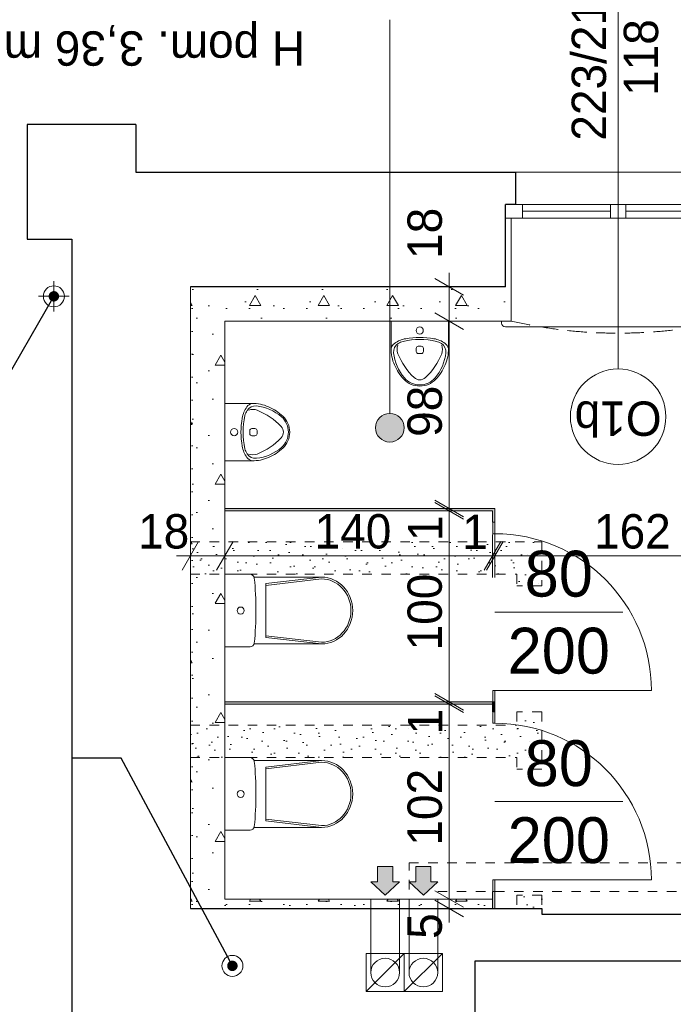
# Model space of a CAD drawing. Extents: x -145259 to -66341, y -2316 to 227384.
# Tile 8 of 143: x -127383 to -123960, y 57137 to 62292. Entities that reach past the tile are written whole.
import ezdxf

# ---------------------------------------------------------------- set-up
doc = ezdxf.new("R2010")
doc.units = 0
doc.header["$MEASUREMENT"] = 0
doc.linetypes.add('Hidden Line', pattern=[100, 50, -50])
doc.linetypes.add('Krawędzie ukryte', pattern=[150, 100, -50])
for name, color, linetype, lineweight in [('Arch drzwi_Nr_Pióra__5', 7, 'Continuous', 13), ('Arch ocieplenie_Nr_Pióra__21', 7, 'Continuous', 13), ('Arch opisy okien_Nr_Pióra__21', 7, 'Continuous', 13), ('Arch opisy_Nr_Pióra__21', 7, 'Continuous', 13), ('Arch wymiary_Nr_Pióra__21', 7, 'Continuous', 13), ('Arch wymiary_Nr_Pióra__5', 7, 'Continuous', 13), ('Arch ściany działowe_Nr_Pióra__15', 214, 'Continuous', 25), ('Arch ściany działowe_Nr_Pióra__5', 7, 'Continuous', 13), ('Drzwi ArchiCAD_Nr_Pióra__5', 7, 'Continuous', 13), ('Inwent kominy_Nr_Pióra__21', 7, 'Continuous', 13), ('INWENT ODWODNIENIE_Nr_Pióra__21', 7, 'Continuous', 13), ('INWENT OPISY_Nr_Pióra__21', 7, 'Continuous', 13), ('INWENT wyposarzenie_Nr_Pióra__21', 7, 'Continuous', 13), ('INWENT wyposarzenie_Nr_Pióra__5', 7, 'Continuous', 13), ('INWENT. OKNA_Nr_Pióra__21', 7, 'Continuous', 13), ('INWENT.ŚCIANY_Nr_Pióra__1', 7, 'Continuous', 25), ('INWENT.ŚCIANY_Nr_Pióra__20', 1, 'Continuous', 20), ('INWENT.ŚCIANY_Nr_Pióra__21', 7, 'Continuous', 13)]:
    doc.layers.add(name, color=color, linetype=linetype, lineweight=lineweight)
for name, color, linetype in [('Arch ocieplenie', 7, 'Continuous'), ('Arch opisy', 7, 'Continuous'), ('Arch wymiary', 7, 'Continuous'), ('Arch ściany działowe', 7, 'Continuous'), ('Drzwi ArchiCAD', 7, 'Continuous'), ('INWENT wyposarzenie', 7, 'Continuous')]:
    doc.layers.add(name, color=color, linetype=linetype)
for name, color, linetype, lineweight, true_color in [('Arch wyburzenia_Nr_Pióra__2', 7, 'Continuous', 13, 0x7f7f7f), ('INWENT kanalizacja_Nr_Pióra__118', 7, 'Continuous', 13, 0x573938), ('INWENT.ŚCIANY_Nr_Pióra__2', 7, 'Continuous', 13, 0x7f7f7f)]:
    doc.layers.add(name, color=color, linetype=linetype, lineweight=lineweight, true_color=true_color)
doc.styles.add('GENERATED_STYLE_1', font='txt')
doc.styles.add('GENERATED_STYLE_7', font='txt')
doc.styles.add('GENERATED_STYLE_8', font='txt')
doc.dimstyles.new('GENERATED_STYLE__1', dxfattribs={"dimtxt": 179.999995, "dimasz": 114, "dimexe": 0.18, "dimexo": 0, "dimgap": 0.09, "dimtad": 1, "dimdec": 0, "dimlfac": 0.1, "dimzin": 0, "dimdsep": 46, "dimtxsty": 'GENERATED_STYLE_1', "dimblk": 'ARROWHEAD_2', "dimblk1": 'ARROWHEAD_2', "dimblk2": 'ARROWHEAD_2', "dimcen": 0.09, "dimclrd": 7, "dimclre": 7, "dimclrt": 7, "dimazin": 0, "dimtfac": 1, "dimtdec": 4, "dimtmove": 0, "dimatfit": 3, "dimfxl": 0, "dimtolj": 1, "dimtzin": 0, "dimarcsym": 0})
doc.dimstyles.new('GENERATED_STYLE__2', dxfattribs={"dimtxt": 179.999995, "dimasz": 114, "dimexe": 0.18, "dimexo": 0, "dimgap": 0.09, "dimtad": 1, "dimtih": 1, "dimtoh": 1, "dimdec": 0, "dimlfac": 0.1, "dimzin": 0, "dimdsep": 46, "dimtxsty": 'GENERATED_STYLE_1', "dimblk": 'ARROWHEAD_2', "dimblk1": 'ARROWHEAD_2', "dimblk2": 'ARROWHEAD_2', "dimcen": 0.09, "dimclrd": 7, "dimclre": 7, "dimclrt": 7, "dimazin": 0, "dimtfac": 1, "dimtdec": 4, "dimtmove": 0, "dimatfit": 3, "dimfxl": 0, "dimtolj": 1, "dimtzin": 0, "dimarcsym": 0})
doc.dimstyles.new('GENERATED_STYLE__4', dxfattribs={"dimtxt": 179.999995, "dimasz": 114, "dimexe": 0.18, "dimexo": 0, "dimgap": 0.09, "dimtad": 1, "dimdec": 0, "dimlfac": 0.1, "dimzin": 0, "dimdsep": 46, "dimtxsty": 'GENERATED_STYLE_1', "dimblk": 'ARROWHEAD_2', "dimblk1": 'ARROWHEAD_2', "dimblk2": 'ARROWHEAD_2', "dimcen": 0.09, "dimclrd": 7, "dimclre": 7, "dimclrt": 7, "dimazin": 0, "dimtfac": 1, "dimtdec": 4, "dimtmove": 2, "dimatfit": 3, "dimfxl": 0, "dimtolj": 1, "dimtzin": 0, "dimarcsym": 0})
doc.dimstyles.new('GENERATED_STYLE__9', dxfattribs={"dimtxt": 0.18, "dimasz": 109.44, "dimexe": 0.18, "dimexo": 0.0625, "dimgap": 0.09, "dimtad": 0, "dimtih": 1, "dimtoh": 1, "dimdec": 4, "dimzin": 0, "dimdsep": 46, "dimcen": 0.09, "dimadec": 0, "dimazin": 0, "dimtfac": 1, "dimtdec": 4, "dimtmove": 0, "dimatfit": 3, "dimldrblk": 'ARROWHEAD_11', "dimfxl": 0, "dimtolj": 1, "dimtzin": 0, "dimarcsym": 0})
pattern_1 = [(45, (0, 200), (-63.63961, 63.63961), [0, -60, 0, -90]), (110, (200, 200), (84.572336, 30.781813), [0, -44, 0, -76])]
pattern_2 = [(0, (0, 0), (0, 623.5383), [60, -300]), (0, (180, 311.8), (0, 623.5383), [60, -300]), (60, (0, 0), (-540, 311.7692), [60, -300]), (60, (360, 0), (-540, 311.7692), [60, -300]), (120, (60, 0), (540, 311.7692), [60, -300]), (120, (420, 0), (540, 311.7692), [60, -300]), (0, (0, 60), (0, 120), [0, -120, 0, -180.00001]), (45, (60, 60), (-84.85282, 84.85282), [0, -90, 0, -150.00001])]

# ---------------------------------------------------------------- blocks, each defined once
blk = doc.blocks.new('Ściana_87', base_point=(-126488.7, 60893.6))
at = {"layer": 'Arch ocieplenie_Nr_Pióra__21', "linetype": 'Continuous'}
h = blk.add_hatch(dxfattribs=at)
h.set_pattern_fill('Structural_Concrete', color=256, style=0, pattern_type=2)
h.set_pattern_definition(pattern_2)
h.paths.add_polyline_path([(-126488.7, 60893.6), (-126488.7, 57638.6), (-126308.7, 57688.6), (-126308.7, 60713.6)], flags=0)
for p, q in [((-126488.7, 60893.6), (-126488.7, 57638.6)), ((-126308.7, 57688.6), (-126308.7, 60713.6))]:
    blk.add_line(p, q, dxfattribs=at)
blk = doc.blocks.new('Ściana_88', base_point=(-126488.7, 60893.6))
at = {"layer": 'Arch ocieplenie_Nr_Pióra__21', "linetype": 'Continuous'}
h = blk.add_hatch(dxfattribs=at)
h.set_pattern_fill('Structural_Concrete', color=256, style=0, pattern_type=2)
h.set_pattern_definition(pattern_2)
h.paths.add_polyline_path([(-126308.7, 60713.6), (-124808.7, 60713.6), (-124838.7, 60893.6), (-126488.7, 60893.6)], flags=0)
for p, q in [((-124838.7, 60893.6), (-126488.7, 60893.6)), ((-126308.7, 60713.6), (-124808.7, 60713.6))]:
    blk.add_line(p, q, dxfattribs=at)
blk = doc.blocks.new('Ściana_90', base_point=(-124838.7, 61253.6))
at = {"layer": 'Arch ocieplenie_Nr_Pióra__21', "linetype": 'Continuous'}
h = blk.add_hatch(dxfattribs=at)
h.set_pattern_fill('Structural_Concrete', color=256, style=0, pattern_type=2)
h.set_pattern_definition(pattern_2)
h.paths.add_polyline_path([(-124838.7, 61253.6), (-124838.7, 60893.6), (-124808.7, 60713.6), (-124808.7, 61253.6)], flags=0)
for p, q in [((-124838.7, 61253.6), (-124838.7, 60893.6)), ((-124808.7, 61253.6), (-124838.7, 61253.6)), ((-124808.7, 60713.6), (-124808.7, 61253.6))]:
    blk.add_line(p, q, dxfattribs=at)
blk = doc.blocks.new('D1 Drzwi proste 14_7')
at = {"layer": 'Drzwi ArchiCAD_Nr_Pióra__5', "linetype": 'Continuous'}
for p, q in [((410, 0), (410, 820)), ((-410, 0), (-470, 0)), ((-470, 0), (-470, -10)), ((-470, 0), (-470, -10)), ((-410, -10), (-410, 0)), ((470, 0), (410, 0)), ((410, 0), (410, -10)), ((470, -10), (470, 0)), ((470, 0), (470, -10)), ((-470, -10), (-410, -10)), ((410, -10), (470, -10))]:
    blk.add_line(p, q, dxfattribs=at)
blk.add_arc((410, 0), 820, 90, 180, dxfattribs=at)
blk = doc.blocks.new('Ściana_96', base_point=(-124894.4, 57638.6))
at = {"layer": 'Arch ściany działowe_Nr_Pióra__15', "linetype": 'Continuous'}
for points in [[(-124894.4, 59732.6), (-124906.4, 59720.6), (-124906.4, 59660.6), (-124904.4, 59660.6), (-124894.4, 59660.6)], [(-124906.4, 58668.6), (-124904.4, 58668.6), (-124894.4, 58668.6), (-124894.4, 58720.6), (-124904.4, 58720.6), (-124906.4, 58720.6)], [(-124906.4, 57638.6), (-124894.4, 57638.6), (-124894.4, 57728.6), (-124904.4, 57728.6), (-124906.4, 57728.6)]]:
    blk.add_hatch(color=256, dxfattribs=at).paths.add_polyline_path(points, flags=0)
at = {"layer": 'Arch ściany działowe_Nr_Pióra__5', "linetype": 'Continuous'}
for p, q in [((-124906.4, 59720.6), (-124906.4, 59660.6)), ((-124894.4, 59660.6), (-124894.4, 59732.6)), ((-124904.4, 59660.6), (-124906.4, 59660.6)), ((-124894.4, 59660.6), (-124904.4, 59660.6)), ((-124904.4, 58720.6), (-124906.4, 58720.6)), ((-124906.4, 58720.6), (-124906.4, 58668.6)), ((-124894.4, 58720.6), (-124904.4, 58720.6)), ((-124894.4, 58668.6), (-124894.4, 58720.6)), ((-124904.4, 58668.6), (-124906.4, 58668.6)), ((-124894.4, 58668.6), (-124904.4, 58668.6)), ((-124904.4, 57728.6), (-124906.4, 57728.6)), ((-124906.4, 57728.6), (-124906.4, 57638.6)), ((-124894.4, 57728.6), (-124904.4, 57728.6)), ((-124894.4, 57638.6), (-124894.4, 57728.6)), ((-124906.4, 57638.6), (-124894.4, 57638.6))]:
    blk.add_line(p, q, dxfattribs=at)
at = {"layer": 'Drzwi ArchiCAD', "color": 8, "linetype": 'Continuous', "lineweight": 13, "true_color": 0x7f7f7f, "zscale": 1000, "rotation": -90.00000000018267}
for p in [(-124894.4, 59190.6), (-124894.4, 58198.6)]:
    blk.add_blockref('D1 Drzwi proste 14_7', p, dxfattribs=at)
blk = doc.blocks.new('Ściana_97', base_point=(-126308.7, 58708.6))
at = {"layer": 'Arch ściany działowe_Nr_Pióra__15', "linetype": 'Continuous'}
blk.add_hatch(color=256, dxfattribs=at).paths.add_polyline_path([(-126308.7, 58708.6), (-124906.4, 58708.6), (-124906.4, 58720.6), (-126308.7, 58720.6)], flags=0)
at = {"layer": 'Arch ściany działowe_Nr_Pióra__5', "linetype": 'Continuous'}
for p, q in [((-124906.4, 58720.6), (-126308.7, 58720.6)), ((-126308.7, 58720.6), (-126308.7, 58708.6)), ((-126308.7, 58708.6), (-124906.4, 58708.6)), ((-124906.4, 58708.6), (-124906.4, 58720.6))]:
    blk.add_line(p, q, dxfattribs=at)
blk = doc.blocks.new('Ściana_98', base_point=(-126308.7, 59720.6))
at = {"layer": 'Arch ściany działowe_Nr_Pióra__15', "linetype": 'Continuous'}
blk.add_hatch(color=256, dxfattribs=at).paths.add_polyline_path([(-126308.7, 59720.6), (-124906.4, 59720.6), (-124894.4, 59732.6), (-126308.7, 59732.6)], flags=0)
at = {"layer": 'Arch ściany działowe_Nr_Pióra__5', "linetype": 'Continuous'}
for p, q in [((-124894.4, 59732.6), (-126308.7, 59732.6)), ((-126308.7, 59732.6), (-126308.7, 59720.6)), ((-126308.7, 59720.6), (-124906.4, 59720.6))]:
    blk.add_line(p, q, dxfattribs=at)
blk = doc.blocks.new('Ściana_102', base_point=(-126488.7, 57638.6))
at = {"layer": 'Arch ocieplenie_Nr_Pióra__21', "linetype": 'Continuous'}
h = blk.add_hatch(dxfattribs=at)
h.set_pattern_fill('Structural_Concrete', color=256, style=0, pattern_type=2)
h.set_pattern_definition(pattern_2)
h.paths.add_polyline_path([(-126488.7, 57638.6), (-124906.4, 57638.6), (-124906.4, 57688.6), (-126308.7, 57688.6)], flags=0)
for p, q in [((-124906.4, 57688.6), (-126308.7, 57688.6)), ((-124906.4, 57638.6), (-124906.4, 57688.6)), ((-126488.7, 57638.6), (-124906.4, 57638.6))]:
    blk.add_line(p, q, dxfattribs=at)
blk = doc.blocks.new('Symbol WC 2 14_17', base_point=(-126308.7, 58428.6))
at = {"layer": 'INWENT wyposarzenie_Nr_Pióra__21', "linetype": 'Continuous'}
for p, q in [((-126308.7, 58428.6), (-126308.7, 58048.6)), ((-126308.7, 58428.6), (-126176.3, 58428.6)), ((-126154.9, 58413.6), (-125802, 58413.6)), ((-125802.4, 58413.6), (-126093, 58379.5)), ((-125802.4, 58404.7), (-126093, 58370.6)), ((-126093, 58238.6), (-126093, 58379.5)), ((-126093, 58238.6), (-126093, 58097.7)), ((-125802.4, 58072.6), (-126093, 58106.7)), ((-125802.4, 58063.7), (-126093, 58097.7)), ((-126308.7, 58048.6), (-126176.3, 58048.6)), ((-126155.1, 58063.7), (-125802, 58063.7))]:
    blk.add_line(p, q, dxfattribs=at)
for centre, major_axis, ratio, start_param, end_param in [((-126176.3, 58406.6), (22.3, 0), 0.989247, 0.109401, 1.570796), ((-127788.5, 58238.6), (1643.4, 0), 0.989247, 6.178338, 6.388154), ((-125802.4, 58238.6), (0, 166), 0.93174, 3.141593, 6.283185), ((-125802, 58238.6), (0, 174.9), 0.933096, 3.141593, 6.283185), ((-126176.3, 58070.7), (22.3, 0), 0.989247, 4.712389, 6.18277)]:
    blk.add_ellipse(centre, major_axis=major_axis, ratio=ratio, start_param=start_param, end_param=end_param, dxfattribs=at)
blk.add_ellipse((-126225.2, 58238.6), major_axis=(18.7, 0), ratio=0.989247, dxfattribs=at)
blk = doc.blocks.new('Symbol WC 2 14_18', base_point=(-126308.7, 59388.6))
at = {"layer": 'INWENT wyposarzenie_Nr_Pióra__21', "linetype": 'Continuous'}
for p, q in [((-126308.7, 59388.6), (-126308.7, 59008.6)), ((-126308.7, 59388.6), (-126176.3, 59388.6)), ((-126154.9, 59373.6), (-125802, 59373.6)), ((-125802.4, 59373.6), (-126093, 59339.5)), ((-125802.4, 59364.7), (-126093, 59330.6)), ((-126093, 59198.6), (-126093, 59339.5)), ((-126093, 59198.6), (-126093, 59057.7)), ((-126155.1, 59023.7), (-125802, 59023.7)), ((-125802.4, 59032.6), (-126093, 59066.7)), ((-125802.4, 59023.7), (-126093, 59057.7)), ((-126308.7, 59008.6), (-126176.3, 59008.6))]:
    blk.add_line(p, q, dxfattribs=at)
for centre, major_axis, ratio, start_param, end_param in [((-126176.3, 59366.6), (22.3, 0), 0.989247, 0.109401, 1.570796), ((-127788.5, 59198.6), (1643.4, 0), 0.989247, 6.178338, 6.388154), ((-125802.4, 59198.6), (0, 166), 0.93174, 3.141593, 6.283185), ((-125802, 59198.6), (0, 174.9), 0.933096, 3.141593, 6.283185), ((-126176.3, 59030.7), (22.3, 0), 0.989247, 4.712389, 6.18277)]:
    blk.add_ellipse(centre, major_axis=major_axis, ratio=ratio, start_param=start_param, end_param=end_param, dxfattribs=at)
blk.add_ellipse((-126225.2, 59198.6), major_axis=(18.7, 0), ratio=0.989247, dxfattribs=at)
blk = doc.blocks.new('Symbol Pisuar 1 14_19', base_point=(-126308.7, 60282.6))
at = {"layer": 'INWENT wyposarzenie_Nr_Pióra__5', "linetype": 'Continuous'}
for p, q in [((-126308.7, 59982.6), (-126308.7, 60282.6)), ((-126308.7, 60282.6), (-126166.3, 60282.6)), ((-126150.5, 60151.3), (-126166.3, 60151.3)), ((-126177.5, 60140.4), (-126177.5, 60124.6)), ((-126166.3, 60113.7), (-126150.5, 60113.7)), ((-126139.3, 60140.4), (-126139.3, 60124.6)), ((-126308.7, 59982.6), (-126166.3, 59982.6))]:
    blk.add_line(p, q, dxfattribs=at)
for centre, major_axis, start_param, end_param in [((-126073.2, 60184.1), (145.6, 0), 2.53159, 2.984397), ((-126156.1, 60240.1), (44.8, 0), 1.801442, 2.522681), ((-126148, 60219.8), (51.2, 0), 1.476667, 2.593837), ((-126162.3, 60086.6), (201, 0), 1.144656, 1.590534), ((-126170.6, 60033.3), (243.7, 0), 0.858927, 1.458131), ((-126172.1, 60052.6), (236.8, 0), 0.784271, 1.168026), ((-125807.9, 60132.6), (416, 0), 2.959001, 3.324185), ((-125815.1, 60132.6), (398, 0), 2.916513, 3.366672), ((-126109.5, 60196.7), (96.5, 0), 2.592004, 2.898973), ((-126161.2, 60189.4), (63.6, 0), 1.204444, 1.927572), ((-126278.1, 59921.8), (361.8, 0), 0.748733, 1.174347), ((-126088.3, 60132.6), (112.9, 0), 0, 0.821707), ((-126088.3, 60132.6), (119.6, 0), 5.48967, 7.0767), ((-126166.3, 60140.4), (11.1, 0), 1.570796, 3.141593), ((-126150.5, 60140.4), (11.1, 0), 0, 1.570796), ((-126046.7, 60132.6), (45.1, 0), 5.551687, 7.014683), ((-126166.3, 60124.6), (11.1, 0), 3.141593, 4.712389), ((-126150.5, 60124.6), (11.1, 0), 4.712389, 6.283185), ((-126278.1, 60343.4), (361.8, 0), 5.108838, 5.534452), ((-126088.3, 60132.6), (112.9, 0), 5.461478, 6.283185), ((-126073.2, 60081.2), (145.6, 0), 3.298788, 3.751596), ((-126170.6, 60232), (243.7, 0), 4.825054, 5.424258), ((-126172.1, 60212.7), (236.8, 0), 5.11516, 5.498914), ((-126109.5, 60068.6), (96.5, 0), 3.384212, 3.691181), ((-126156.1, 60025.2), (44.8, 0), 3.760504, 4.481744), ((-126148, 60045.4), (51.2, 0), 3.689348, 4.806519), ((-126161.2, 60075.9), (63.6, 0), 4.355613, 5.078742), ((-126162.3, 60178.6), (201, 0), 4.692652, 5.138529)]:
    blk.add_ellipse(centre, major_axis=major_axis, ratio=0.975462, start_param=start_param, end_param=end_param, dxfattribs=at)
blk.add_ellipse((-126259.7, 60132.6), major_axis=(18.9, 0), ratio=0.975462, dxfattribs=at)
blk = doc.blocks.new('Symbol Pisuar 1 14_20', base_point=(-125137.3, 60713.6))
at = {"layer": 'INWENT wyposarzenie_Nr_Pióra__5', "linetype": 'Continuous'}
for p, q in [((-125437.3, 60713.6), (-125137.3, 60713.6)), ((-125437.3, 60713.6), (-125437.3, 60571.2)), ((-125137.3, 60713.6), (-125137.3, 60571.2)), ((-125306.2, 60571.2), (-125306.2, 60555.3)), ((-125279.6, 60582.3), (-125295.4, 60582.3)), ((-125268.7, 60555.3), (-125268.7, 60571.2)), ((-125279.6, 60544.2), (-125295.4, 60544.2))]:
    blk.add_line(p, q, dxfattribs=at)
blk.add_ellipse((-125287.3, 60664.6), major_axis=(0, -18.9), ratio=0.975462, dxfattribs=at)
for centre, major_axis, start_param, end_param in [((-125338.8, 60478.1), (0, -145.6), 3.298788, 3.751596), ((-125287.3, 60220), (0, -398), 2.916513, 3.366672), ((-125287.3, 60212.8), (0, -416), 2.959001, 3.324185), ((-125235.9, 60478.1), (0, -145.6), 2.53159, 2.984397), ((-125241.3, 60567.2), (0, -201), 4.692652, 5.138529), ((-125394.8, 60560.9), (0, -44.8), 3.760504, 4.481744), ((-125374.5, 60552.9), (0, -51.2), 3.689348, 4.806519), ((-125344.1, 60566), (0, -63.6), 4.355613, 5.078742), ((-125351.4, 60514.3), (0, -96.5), 3.384212, 3.691181), ((-125295.4, 60571.2), (0, -11.1), 3.141593, 4.712389), ((-125279.6, 60571.2), (0, -11.1), 1.570796, 3.141593), ((-125223.3, 60514.3), (0, -96.5), 2.592004, 2.898973), ((-125200.1, 60552.9), (0, -51.2), 1.476667, 2.593837), ((-125230.5, 60566), (0, -63.6), 1.204444, 1.927572), ((-125333.3, 60567.2), (0, -201), 1.144656, 1.590534), ((-125179.9, 60560.9), (0, -44.8), 1.801442, 2.522681), ((-125188, 60575.5), (0, -243.7), 4.825054, 5.424258), ((-125076.5, 60682.9), (0, -361.8), 5.108838, 5.534452), ((-125295.4, 60555.3), (0, -11.1), 4.712389, 6.283185), ((-125279.6, 60555.3), (0, -11.1), 0, 1.570796), ((-125498.1, 60682.9), (0, -361.8), 0.748733, 1.174347), ((-125386.7, 60575.5), (0, -243.7), 0.858927, 1.458131), ((-125207.3, 60577), (0, -236.8), 5.11516, 5.498914), ((-125367.3, 60577), (0, -236.8), 0.784271, 1.168026), ((-125287.3, 60493.2), (0, -119.6), 5.48967, 7.0767), ((-125287.3, 60493.2), (0, -112.9), 5.461478, 6.283185), ((-125287.3, 60451.5), (0, -45.1), 5.551687, 7.014683), ((-125287.3, 60493.2), (0, -112.9), 0, 0.821707)]:
    blk.add_ellipse(centre, major_axis=major_axis, ratio=0.975462, start_param=start_param, end_param=end_param, dxfattribs=at)
blk = doc.blocks.new('Linia_25', base_point=(-125444.2, 62291.7))
at = {"layer": 'Arch opisy_Nr_Pióra__21', "linetype": 'Continuous'}
blk.add_hatch(color=256, dxfattribs=at).paths.add_polyline_path([(-125369.2, 60155.5), (-125374.9, 60184.2), (-125391.2, 60208.5), (-125415.5, 60224.7), (-125444.2, 60230.5), (-125472.9, 60224.7), (-125497.2, 60208.5), (-125513.5, 60184.2), (-125519.2, 60155.5), (-125513.5, 60126.8), (-125497.2, 60102.4), (-125472.9, 60086.2), (-125444.2, 60080.5), (-125415.5, 60086.2), (-125391.2, 60102.4), (-125374.9, 60126.8)], flags=0)
blk.add_line((-125444.2, 62291.7), (-125444.2, 60230.5), dxfattribs=at)
blk.add_circle((-125444.2, 60155.5), 75, dxfattribs=at)
blk = doc.blocks.new('*D1315')
at = {"layer": 'Arch wymiary_Nr_Pióra__5', "linetype": 'Continuous'}
for p, q in [((-126488.7, 59372.4), (-126488.7, 59597.4)), ((-126308.7, 59372.4), (-126308.7, 59597.4)), ((-126445.4, 59559.9), (-126532, 59409.9)), ((-126265.4, 59559.9), (-126352, 59409.9)), ((-126562.1, 59484.9), (-126488.7, 59484.9)), ((-126488.7, 59484.9), (-126308.7, 59484.9))]:
    blk.add_line(p, q, dxfattribs=at)
at = {"layer": 'Arch wymiary_Nr_Pióra__21', "char_height": 180, "attachment_point": 7, "style": 'GENERATED_STYLE_1'}
for s, insert in [('{18}', (-126762.5, 59520.9)), ('{140}', (-125838, 59520.9)), ('{1}', (-125065, 59520.9)), ('{162}', (-124374.7, 59520.9)), ('{12}', (-123552.7, 59520.9)), ('{175}', (-122456.7, 59520.9))]:
    blk.add_mtext(s, dxfattribs=dict(at, insert=insert))
blk = doc.blocks.new('ARROWHEAD_2')
at = {"color": 0, "linetype": 'Continuous', "lineweight": 0}
for p, q in [((-0.378, -0.655), (0.378, 0.655)), ((0, 0), (-1, 0))]:
    blk.add_line(p, q, dxfattribs=at)
blk = doc.blocks.new('*D1316')
at = {"layer": 'Arch wymiary_Nr_Pióra__5', "linetype": 'Continuous'}
for p, q in [((-126308.7, 59372.4), (-126308.7, 59597.4)), ((-124906.4, 59372.4), (-124906.4, 59597.4)), ((-126265.4, 59559.9), (-126352, 59409.9)), ((-124949.7, 59409.9), (-124863.1, 59559.9)), ((-124851.1, 59559.9), (-124937.7, 59409.9)), ((-126308.7, 59484.9), (-124906.4, 59484.9))]:
    blk.add_line(p, q, dxfattribs=at)
at = {"layer": 'Arch wymiary_Nr_Pióra__21', "char_height": 180, "attachment_point": 7, "style": 'GENERATED_STYLE_1'}
for s, insert in [('{18}', (-126762.5, 59520.9)), ('{140}', (-125838, 59520.9)), ('{1}', (-125065, 59520.9)), ('{162}', (-124374.7, 59520.9)), ('{12}', (-123552.7, 59520.9)), ('{175}', (-122456.7, 59520.9))]:
    blk.add_mtext(s, dxfattribs=dict(at, insert=insert))
blk = doc.blocks.new('*D1317')
at = {"layer": 'Arch wymiary_Nr_Pióra__5', "linetype": 'Continuous'}
for p, q in [((-124906.4, 59372.4), (-124906.4, 59597.4)), ((-124894.4, 59372.4), (-124894.4, 59597.4)), ((-124949.7, 59409.9), (-124863.1, 59559.9)), ((-124851.1, 59559.9), (-124937.7, 59409.9)), ((-124906.4, 59484.9), (-124894.4, 59484.9))]:
    blk.add_line(p, q, dxfattribs=at)
at = {"layer": 'Arch wymiary_Nr_Pióra__21', "char_height": 180, "attachment_point": 7, "style": 'GENERATED_STYLE_1'}
for s, insert in [('{18}', (-126762.5, 59520.9)), ('{140}', (-125838, 59520.9)), ('{1}', (-125065, 59520.9)), ('{162}', (-124374.7, 59520.9)), ('{12}', (-123552.7, 59520.9)), ('{175}', (-122456.7, 59520.9))]:
    blk.add_mtext(s, dxfattribs=dict(at, insert=insert))
blk = doc.blocks.new('*D1318')
at = {"layer": 'Arch wymiary_Nr_Pióra__5', "linetype": 'Continuous'}
for p, q in [((-124894.4, 59372.4), (-124894.4, 59597.4)), ((-123279, 59372.4), (-123279, 59597.4)), ((-124949.7, 59409.9), (-124863.1, 59559.9)), ((-124851.1, 59559.9), (-124937.7, 59409.9)), ((-123235.7, 59559.9), (-123322.3, 59409.9)), ((-124894.4, 59484.9), (-123279, 59484.9))]:
    blk.add_line(p, q, dxfattribs=at)
at = {"layer": 'Arch wymiary_Nr_Pióra__21', "char_height": 180, "attachment_point": 7, "style": 'GENERATED_STYLE_1'}
for s, insert in [('{18}', (-126762.5, 59520.9)), ('{140}', (-125838, 59520.9)), ('{1}', (-125065, 59520.9)), ('{162}', (-124374.7, 59520.9)), ('{12}', (-123552.7, 59520.9)), ('{175}', (-122456.7, 59520.9))]:
    blk.add_mtext(s, dxfattribs=dict(at, insert=insert))
blk = doc.blocks.new('*D1319')
at = {"layer": 'Arch wymiary_Nr_Pióra__5', "linetype": 'Continuous'}
for p, q in [((-123279, 59372.4), (-123279, 59597.4)), ((-123159, 59372.4), (-123159, 59597.4)), ((-123235.7, 59559.9), (-123322.3, 59409.9)), ((-123115.7, 59559.9), (-123202.3, 59409.9)), ((-123279, 59484.9), (-123159, 59484.9))]:
    blk.add_line(p, q, dxfattribs=at)
at = {"layer": 'Arch wymiary_Nr_Pióra__21', "char_height": 180, "attachment_point": 7, "style": 'GENERATED_STYLE_1'}
for s, insert in [('{18}', (-126762.5, 59520.9)), ('{140}', (-125838, 59520.9)), ('{1}', (-125065, 59520.9)), ('{162}', (-124374.7, 59520.9)), ('{12}', (-123552.7, 59520.9)), ('{175}', (-122456.7, 59520.9))]:
    blk.add_mtext(s, dxfattribs=dict(at, insert=insert))
blk = doc.blocks.new('*D1320')
at = {"layer": 'Arch wymiary_Nr_Pióra__5', "linetype": 'Continuous'}
for p, q in [((-123159, 59372.4), (-123159, 59597.4)), ((-121408.9, 59372.4), (-121408.9, 59597.4)), ((-123115.7, 59559.9), (-123202.3, 59409.9)), ((-121452.2, 59409.9), (-121365.6, 59559.9)), ((-123159, 59484.9), (-121408.9, 59484.9)), ((-121408.9, 59484.9), (-121335.6, 59484.9))]:
    blk.add_line(p, q, dxfattribs=at)
at = {"layer": 'Arch wymiary_Nr_Pióra__21', "char_height": 180, "attachment_point": 7, "style": 'GENERATED_STYLE_1'}
for s, insert in [('{18}', (-126762.5, 59520.9)), ('{140}', (-125838, 59520.9)), ('{1}', (-125065, 59520.9)), ('{162}', (-124374.7, 59520.9)), ('{12}', (-123552.7, 59520.9)), ('{175}', (-122456.7, 59520.9))]:
    blk.add_mtext(s, dxfattribs=dict(at, insert=insert))
blk = doc.blocks.new('*D1321')
at = {"layer": 'Arch wymiary_Nr_Pióra__5', "linetype": 'Continuous'}
for p, q in [((-125208.2, 57731.9), (-125058.2, 57645.3)), ((-125020.7, 57688.6), (-125245.7, 57688.6)), ((-125208.2, 57681.9), (-125058.2, 57595.3)), ((-125133.2, 57638.6), (-125133.2, 57688.6)), ((-125020.7, 57638.6), (-125245.7, 57638.6)), ((-125133.2, 57565.3), (-125133.2, 57638.6))]:
    blk.add_line(p, q, dxfattribs=at)
at = {"layer": 'Arch wymiary_Nr_Pióra__21', "char_height": 180, "attachment_point": 7, "rotation": 90, "style": 'GENERATED_STYLE_1'}
for s, insert in [('{18}', (-125169.2, 61039.3)), ('{98}', (-125169.2, 60107.9)), ('{1}', (-125169.2, 59562.1)), ('{100}', (-125169.2, 58990.2)), ('{1}', (-125169.2, 58550.1)), ('{102}', (-125169.2, 57968.2)), ('{5}', (-125169.2, 57480.1))]:
    blk.add_mtext(s, dxfattribs=dict(at, insert=insert))
blk = doc.blocks.new('*D1322')
at = {"layer": 'Arch wymiary_Nr_Pióra__5', "linetype": 'Continuous'}
for p, q in [((-125208.2, 58763.9), (-125058.2, 58677.3)), ((-125020.7, 58708.6), (-125245.7, 58708.6)), ((-125058.2, 58665.3), (-125208.2, 58751.9)), ((-125133.2, 57688.6), (-125133.2, 58708.6)), ((-125208.2, 57731.9), (-125058.2, 57645.3)), ((-125020.7, 57688.6), (-125245.7, 57688.6))]:
    blk.add_line(p, q, dxfattribs=at)
at = {"layer": 'Arch wymiary_Nr_Pióra__21', "char_height": 180, "attachment_point": 7, "rotation": 90, "style": 'GENERATED_STYLE_1'}
for s, insert in [('{18}', (-125169.2, 61039.3)), ('{98}', (-125169.2, 60107.9)), ('{1}', (-125169.2, 59562.1)), ('{100}', (-125169.2, 58990.2)), ('{1}', (-125169.2, 58550.1)), ('{102}', (-125169.2, 57968.2)), ('{5}', (-125169.2, 57480.1))]:
    blk.add_mtext(s, dxfattribs=dict(at, insert=insert))
blk = doc.blocks.new('*D1323')
at = {"layer": 'Arch wymiary_Nr_Pióra__5', "linetype": 'Continuous'}
for p, q in [((-125208.2, 58763.9), (-125058.2, 58677.3)), ((-125020.7, 58720.6), (-125245.7, 58720.6)), ((-125020.7, 58708.6), (-125245.7, 58708.6)), ((-125058.2, 58665.3), (-125208.2, 58751.9)), ((-125133.2, 58708.6), (-125133.2, 58720.6))]:
    blk.add_line(p, q, dxfattribs=at)
at = {"layer": 'Arch wymiary_Nr_Pióra__21', "char_height": 180, "attachment_point": 7, "rotation": 90, "style": 'GENERATED_STYLE_1'}
for s, insert in [('{18}', (-125169.2, 61039.3)), ('{98}', (-125169.2, 60107.9)), ('{1}', (-125169.2, 59562.1)), ('{100}', (-125169.2, 58990.2)), ('{1}', (-125169.2, 58550.1)), ('{102}', (-125169.2, 57968.2)), ('{5}', (-125169.2, 57480.1))]:
    blk.add_mtext(s, dxfattribs=dict(at, insert=insert))
blk = doc.blocks.new('*D1324')
at = {"layer": 'Arch wymiary_Nr_Pióra__5', "linetype": 'Continuous'}
for p, q in [((-125208.2, 59775.9), (-125058.2, 59689.3)), ((-125058.2, 59677.3), (-125208.2, 59763.9)), ((-125020.7, 59720.6), (-125245.7, 59720.6)), ((-125133.2, 58720.6), (-125133.2, 59720.6)), ((-125208.2, 58763.9), (-125058.2, 58677.3)), ((-125020.7, 58720.6), (-125245.7, 58720.6)), ((-125058.2, 58665.3), (-125208.2, 58751.9))]:
    blk.add_line(p, q, dxfattribs=at)
at = {"layer": 'Arch wymiary_Nr_Pióra__21', "char_height": 180, "attachment_point": 7, "rotation": 90, "style": 'GENERATED_STYLE_1'}
for s, insert in [('{18}', (-125169.2, 61039.3)), ('{98}', (-125169.2, 60107.9)), ('{1}', (-125169.2, 59562.1)), ('{100}', (-125169.2, 58990.2)), ('{1}', (-125169.2, 58550.1)), ('{102}', (-125169.2, 57968.2)), ('{5}', (-125169.2, 57480.1))]:
    blk.add_mtext(s, dxfattribs=dict(at, insert=insert))
blk = doc.blocks.new('*D1325')
at = {"layer": 'Arch wymiary_Nr_Pióra__5', "linetype": 'Continuous'}
for p, q in [((-125208.2, 59775.9), (-125058.2, 59689.3)), ((-125058.2, 59677.3), (-125208.2, 59763.9)), ((-125020.7, 59732.6), (-125245.7, 59732.6)), ((-125020.7, 59720.6), (-125245.7, 59720.6)), ((-125133.2, 59720.6), (-125133.2, 59732.6))]:
    blk.add_line(p, q, dxfattribs=at)
at = {"layer": 'Arch wymiary_Nr_Pióra__21', "char_height": 180, "attachment_point": 7, "rotation": 90, "style": 'GENERATED_STYLE_1'}
for s, insert in [('{18}', (-125169.2, 61039.3)), ('{98}', (-125169.2, 60107.9)), ('{1}', (-125169.2, 59562.1)), ('{100}', (-125169.2, 58990.2)), ('{1}', (-125169.2, 58550.1)), ('{102}', (-125169.2, 57968.2)), ('{5}', (-125169.2, 57480.1))]:
    blk.add_mtext(s, dxfattribs=dict(at, insert=insert))
blk = doc.blocks.new('*D1326')
at = {"layer": 'Arch wymiary_Nr_Pióra__5', "linetype": 'Continuous'}
for p, q in [((-125208.2, 60756.9), (-125058.2, 60670.3)), ((-125020.7, 60713.6), (-125245.7, 60713.6)), ((-125133.2, 59732.6), (-125133.2, 60713.6)), ((-125208.2, 59775.9), (-125058.2, 59689.3)), ((-125058.2, 59677.3), (-125208.2, 59763.9)), ((-125020.7, 59732.6), (-125245.7, 59732.6))]:
    blk.add_line(p, q, dxfattribs=at)
at = {"layer": 'Arch wymiary_Nr_Pióra__21', "char_height": 180, "attachment_point": 7, "rotation": 90, "style": 'GENERATED_STYLE_1'}
for s, insert in [('{18}', (-125169.2, 61039.3)), ('{98}', (-125169.2, 60107.9)), ('{1}', (-125169.2, 59562.1)), ('{100}', (-125169.2, 58990.2)), ('{1}', (-125169.2, 58550.1)), ('{102}', (-125169.2, 57968.2)), ('{5}', (-125169.2, 57480.1))]:
    blk.add_mtext(s, dxfattribs=dict(at, insert=insert))
blk = doc.blocks.new('*D1327')
at = {"layer": 'Arch wymiary_Nr_Pióra__5', "linetype": 'Continuous'}
for p, q in [((-125058.2, 60850.3), (-125208.2, 60936.9)), ((-125133.2, 60893.6), (-125133.2, 60967)), ((-125020.7, 60893.6), (-125245.7, 60893.6)), ((-125133.2, 60713.6), (-125133.2, 60893.6)), ((-125208.2, 60756.9), (-125058.2, 60670.3)), ((-125020.7, 60713.6), (-125245.7, 60713.6))]:
    blk.add_line(p, q, dxfattribs=at)
at = {"layer": 'Arch wymiary_Nr_Pióra__21', "char_height": 180, "attachment_point": 7, "rotation": 90, "style": 'GENERATED_STYLE_1'}
for s, insert in [('{18}', (-125169.2, 61039.3)), ('{98}', (-125169.2, 60107.9)), ('{1}', (-125169.2, 59562.1)), ('{100}', (-125169.2, 58990.2)), ('{1}', (-125169.2, 58550.1)), ('{102}', (-125169.2, 57968.2)), ('{5}', (-125169.2, 57480.1))]:
    blk.add_mtext(s, dxfattribs=dict(at, insert=insert))
blk = doc.blocks.new('ARROWHEAD_11')
at = {"color": 0, "linetype": 'Continuous', "lineweight": 0}
blk.add_line((0, 0), (-1, 0), dxfattribs=at)
at = {"color": 0, "linetype": 'Continuous', "lineweight": 0, "const_width": 0.25, "flags": 128}
blk.add_lwpolyline([(-0.125, 0, 1), (0.125, 0, 1)], format="xyb", close=True, dxfattribs=at)

msp = doc.modelspace()

# ---------------------------------------------------------------- hatches: boundary and pattern name
at = {"layer": 'Arch wyburzenia_Nr_Pióra__2', "linetype": 'Continuous'}
h = msp.add_hatch(dxfattribs=at)
h.set_pattern_fill('Cut_Stone', color=256, style=0, pattern_type=2)
h.set_pattern_definition(pattern_1)
h.paths.add_polyline_path([(-124648.7, 59558.6), (-126488.7, 59558.6), (-126488.7, 59388.6), (-124778.7, 59388.6), (-124778.7, 59328.6), (-124648.7, 59328.6)], flags=0)
h = msp.add_hatch(dxfattribs=at)
h.set_pattern_fill('Cut_Stone', color=256, style=0, pattern_type=2)
h.set_pattern_definition(pattern_1)
h.paths.add_polyline_path([(-124778.7, 58598.6), (-126488.7, 58598.6), (-126488.7, 58428.6), (-124778.7, 58428.6), (-124778.7, 58368.6), (-124648.7, 58368.6), (-124648.7, 58668.6), (-124778.7, 58668.6)], flags=0)
h = msp.add_hatch(dxfattribs=at)
h.set_pattern_fill('Cut_Stone', color=256, style=0, pattern_type=2)
h.set_pattern_definition(pattern_1)
h.paths.add_polyline_path([(-124778.7, 57708.6), (-124778.7, 57638.6), (-124648.7, 57638.6), (-124648.7, 57708.6)], flags=0)
at = {"layer": 'Inwent kominy_Nr_Pióra__21', "linetype": 'Continuous'}
for points in [[(-125393.7, 57778.6), (-125428.7, 57778.6), (-125428.7, 57858.6), (-125508.7, 57858.6), (-125508.7, 57778.6), (-125543.7, 57778.6), (-125468.7, 57708.6)], [(-125193.7, 57778.6), (-125228.7, 57778.6), (-125228.7, 57858.6), (-125308.7, 57858.6), (-125308.7, 57778.6), (-125343.7, 57778.6), (-125268.7, 57708.6)]]:
    msp.add_hatch(color=256, dxfattribs=at).paths.add_polyline_path(points, flags=0)

# ---------------------------------------------------------------- linework, layer by layer
at = {"layer": 'Arch drzwi_Nr_Pióra__5', "linetype": 'Continuous'}
for p, q in [((-124894.4, 59190.6), (-124224.4, 59190.6)), ((-124894.4, 58198.6), (-124224.4, 58198.6))]:
    msp.add_line(p, q, dxfattribs=at)
at = {"layer": 'Arch opisy okien_Nr_Pióra__21', "linetype": 'Continuous'}
msp.add_circle((-124248.7, 60213.6), 250, dxfattribs=at)
at = {"layer": 'INWENT kanalizacja_Nr_Pióra__118', "linetype": 'Continuous'}
msp.add_circle((-126268.7, 57338.6), 55, dxfattribs=at)
at = {"layer": 'Inwent kominy_Nr_Pióra__21', "linetype": 'Continuous'}
for p, q in [((-125428.7, 57858.6), (-125508.7, 57858.6)), ((-125508.7, 57858.6), (-125508.7, 57778.6)), ((-125428.7, 57778.6), (-125428.7, 57858.6)), ((-125228.7, 57858.6), (-125308.7, 57858.6)), ((-125308.7, 57858.6), (-125308.7, 57778.6)), ((-125228.7, 57778.6), (-125228.7, 57858.6)), ((-125468.7, 57708.6), (-125543.7, 57778.6)), ((-125508.7, 57778.6), (-125543.7, 57778.6)), ((-125468.7, 57708.6), (-125393.7, 57778.6)), ((-125428.7, 57778.6), (-125393.7, 57778.6)), ((-125268.7, 57708.6), (-125343.7, 57778.6)), ((-125308.7, 57778.6), (-125343.7, 57778.6)), ((-125268.7, 57708.6), (-125193.7, 57778.6)), ((-125228.7, 57778.6), (-125193.7, 57778.6)), ((-125543.7, 57303.6), (-125543.7, 57688.6)), ((-125393.7, 57303.6), (-125393.7, 57688.6)), ((-125343.7, 57303.6), (-125343.7, 57688.6)), ((-125193.7, 57303.6), (-125193.7, 57688.6)), ((-125568.7, 57203.6), (-125568.7, 57403.6)), ((-125568.7, 57403.6), (-125368.7, 57403.6)), ((-125568.7, 57203.6), (-125368.7, 57403.6)), ((-125368.7, 57203.6), (-125368.7, 57403.6)), ((-125368.7, 57403.6), (-125168.7, 57403.6)), ((-125368.7, 57203.6), (-125168.7, 57403.6)), ((-125368.7, 57403.6), (-125368.7, 57203.6)), ((-125168.7, 57403.6), (-125168.7, 57203.6)), ((-125368.7, 57203.6), (-125568.7, 57203.6)), ((-125168.7, 57203.6), (-125368.7, 57203.6))]:
    msp.add_line(p, q, dxfattribs=at)
at = {"layer": 'Inwent kominy_Nr_Pióra__21', "linetype": 'Hidden Line'}
for p, q in [((-125343.7, 57638.6), (-125343.7, 57878.3)), ((-125343.7, 57878.3), (-123159, 57878.3)), ((-125193.7, 57638.6), (-125193.7, 57728.3)), ((-125193.7, 57728.3), (-123159, 57728.3))]:
    msp.add_line(p, q, dxfattribs=at)
at = {"layer": 'Inwent kominy_Nr_Pióra__21', "linetype": 'Continuous'}
for centre in [(-125468.7, 57303.6), (-125268.7, 57303.6)]:
    msp.add_circle(centre, 75, dxfattribs=at)
at = {"layer": 'INWENT ODWODNIENIE_Nr_Pióra__21', "linetype": 'Continuous'}
for p, q in [((-127203.7, 60923.6), (-127203.7, 60763.6)), ((-127283.7, 60843.6), (-127123.7, 60843.6))]:
    msp.add_line(p, q, dxfattribs=at)
msp.add_circle((-127203.7, 60843.6), 55, dxfattribs=at)
at = {"layer": 'INWENT OPISY_Nr_Pióra__21', "linetype": 'Continuous'}
msp.add_line((-124248.7, 60463.6), (-124248.7, 62693.6), dxfattribs=at)
at = {"layer": 'INWENT. OKNA_Nr_Pióra__21', "linetype": 'Continuous'}
for p, q in [((-124828.7, 61323.6), (-123668.7, 61323.6)), ((-124748.7, 61323.6), (-124748.7, 61253.6)), ((-124288.7, 61288.6), (-124748.7, 61288.6)), ((-124288.7, 61323.6), (-124288.7, 61253.6)), ((-124208.7, 61323.6), (-124208.7, 61253.6)), ((-123748.7, 61288.6), (-124208.7, 61288.6)), ((-123668.7, 61253.6), (-124828.7, 61253.6)), ((-124858.7, 60703.6), (-124858.7, 60713.6)), ((-124838.7, 60683.6), (-123658.7, 60683.6))]:
    msp.add_line(p, q, dxfattribs=at)
msp.add_arc((-124838.7, 60703.6), 20, 180, 270, dxfattribs=at)
at = {"layer": 'INWENT.ŚCIANY_Nr_Pióra__1', "linetype": 'Continuous'}
for p, q in [((-126773.7, 61743.6), (-127343.7, 61743.6)), ((-127343.7, 61743.6), (-127343.7, 61143.6)), ((-126773.7, 61743.6), (-126773.7, 61493.6)), ((-126773.7, 61493.6), (-124783.7, 61493.6)), ((-124783.7, 61323.6), (-124783.7, 61493.6)), ((-124838.7, 60893.6), (-124838.7, 61323.6)), ((-124783.7, 61323.6), (-124838.7, 61323.6)), ((-127343.7, 61143.6), (-127108.7, 61143.6)), ((-127108.7, 61143.6), (-127108.7, 47903.6)), ((-124838.7, 60893.6), (-126488.7, 60893.6)), ((-126488.7, 57638.6), (-124648.7, 57638.6)), ((-124648.7, 57638.6), (-124648.7, 57608.6)), ((-124648.7, 57608.6), (-123159, 57608.6)), ((-123298.7, 57363.6), (-124998.7, 57363.6)), ((-124998.7, 57363.6), (-124998.7, 56533.5))]:
    msp.add_line(p, q, dxfattribs=at)
at = {"layer": 'INWENT.ŚCIANY_Nr_Pióra__2', "linetype": 'Hidden Line'}
for p, q in [((-126488.7, 59558.6), (-124648.7, 59558.6)), ((-124648.7, 59558.6), (-124648.7, 59328.6)), ((-126488.7, 59388.6), (-124778.7, 59388.6)), ((-124778.7, 59388.6), (-124778.7, 59328.6)), ((-124648.7, 59328.6), (-124778.7, 59328.6)), ((-124648.7, 58668.6), (-124778.7, 58668.6)), ((-124778.7, 58668.6), (-124778.7, 58598.6)), ((-124648.7, 58668.6), (-124648.7, 58368.6)), ((-126488.7, 58598.6), (-124778.7, 58598.6)), ((-126488.7, 58428.6), (-124778.7, 58428.6)), ((-124778.7, 58428.6), (-124778.7, 58368.6)), ((-124648.7, 58368.6), (-124778.7, 58368.6)), ((-124648.7, 57708.6), (-124778.7, 57708.6)), ((-124778.7, 57708.6), (-124778.7, 57638.6)), ((-124648.7, 57708.6), (-124648.7, 57638.6))]:
    msp.add_line(p, q, dxfattribs=at)
at = {"layer": 'INWENT.ŚCIANY_Nr_Pióra__20', "linetype": 'Continuous'}
msp.add_line((-126488.7, 60893.6), (-126488.7, 57638.6), dxfattribs=at)
at = {"layer": 'INWENT.ŚCIANY_Nr_Pióra__21', "linetype": 'Continuous'}
msp.add_line((-124783.7, 61493.6), (-123713.7, 61493.6), dxfattribs=at)
at = {"layer": 'INWENT.ŚCIANY_Nr_Pióra__21', "linetype": 'Krawędzie ukryte'}
msp.add_arc((-124248.7, 63172.1), 2521.4, 257.1678, 282.8322, dxfattribs=at)

# ---------------------------------------------------------------- block references
at = {"layer": 'Arch ocieplenie'}
for name, p in [('Ściana_90', (-124838.7, 61253.6)), ('Ściana_87', (-126488.7, 60893.6)), ('Ściana_88', (-126488.7, 60893.6)), ('Ściana_102', (-126488.7, 57638.6))]:
    msp.add_blockref(name, p, dxfattribs=at)
at = {"layer": 'Arch opisy', "linetype": 'Continuous'}
msp.add_blockref('Linia_25', (-125444.2, 62291.7), dxfattribs=at)
at = {"layer": 'Arch ściany działowe'}
for name, p in [('Ściana_98', (-126308.7, 59720.6)), ('Ściana_96', (-124894.4, 57638.6)), ('Ściana_97', (-126308.7, 58708.6))]:
    msp.add_blockref(name, p, dxfattribs=at)
at = {"layer": 'INWENT wyposarzenie', "color": 104, "linetype": 'Continuous', "lineweight": 20, "true_color": 0x029e21}
for name, p in [('Symbol Pisuar 1 14_20', (-125137.3, 60713.6)), ('Symbol Pisuar 1 14_19', (-126308.7, 60282.6)), ('Symbol WC 2 14_18', (-126308.7, 59388.6)), ('Symbol WC 2 14_17', (-126308.7, 58428.6))]:
    msp.add_blockref(name, p, dxfattribs=at)

# ---------------------------------------------------------------- texts
at = {"layer": 'Arch drzwi_Nr_Pióra__5', "linetype": 'Continuous', "char_height": 240, "width": 1346.334, "attachment_point": 2, "line_spacing_factor": 1.007146, "style": 'GENERATED_STYLE_7'}
for insert in [(-124559.4, 59511.7), (-124559.4, 58519.7)]:
    msp.add_mtext('{80\\P200}', dxfattribs=dict(at, insert=insert))
at = {"layer": 'Arch opisy okien_Nr_Pióra__21', "linetype": 'Continuous', "insert": (-124248.7, 60113.3), "char_height": 180, "attachment_point": 2, "rotation": 180, "style": 'GENERATED_STYLE_8'}
msp.add_mtext('{O1b}', dxfattribs=at)
at = {"layer": 'INWENT OPISY_Nr_Pióra__21', "linetype": 'Continuous', "insert": (-124492, 62093.6), "char_height": 180, "width": 1346.334, "attachment_point": 2, "rotation": 90, "line_spacing_factor": 0.909108, "style": 'GENERATED_STYLE_7'}
msp.add_mtext('{223/214\\P118}', dxfattribs=at)
at = {"layer": 'INWENT OPISY_Nr_Pióra__21', "linetype": 'Continuous', "insert": (-126676.8, 62050.9), "char_height": 180, "attachment_point": 2, "rotation": 180, "style": 'GENERATED_STYLE_7'}
msp.add_mtext('{H pom. 3,36 m}', dxfattribs=at)

# ---------------------------------------------------------------- dimensions: what is measured, and where the dimension line sits
at = {"layer": 'Arch wymiary', "linetype": 'Continuous'}
for p1, p2, dimstyle, picture, middle in [((-125697.6, 57638.6), (-125697.6, 57688.6), 'GENERATED_STYLE__1', '*D1321', (-125259.2, 57548.4)), ((-125697.6, 57688.6), (-125607.6, 58708.6), 'GENERATED_STYLE__1', '*D1322', (-125259.2, 58173.1)), ((-125601.6, 59732.6), (-125663.7, 60713.6), 'GENERATED_STYLE__1', '*D1326', (-125259.2, 60244.5)), ((-125663.7, 60713.6), (-125663.7, 60893.6), 'GENERATED_STYLE__4', '*D1327', (-125259.2, 61175.9)), ((-125607.6, 58708.6), (-125607.6, 58720.6), 'GENERATED_STYLE__1', '*D1323', (-125259.2, 58618.4)), ((-125607.6, 58720.6), (-125601.6, 59720.6), 'GENERATED_STYLE__1', '*D1324', (-125259.2, 59195.1)), ((-125601.6, 59720.6), (-125601.6, 59732.6), 'GENERATED_STYLE__1', '*D1325', (-125259.2, 59630.4))]:
    dim = msp.add_linear_dim(base=(-125133.2, 57638.6), p1=p1, p2=p2, angle=90, dimstyle=dimstyle, dxfattribs=at)
    dim.commit()
    dim.dimension.update_dxf_attribs({"geometry": picture, "text_midpoint": middle})
for p1, p2, picture, middle in [((-126488.7, 59266.1), (-126308.7, 59720.6), '*D1315', (-126625.9, 59610.9)), ((-126308.7, 59720.6), (-124906.4, 59720.6), '*D1316', (-125633.1, 59610.9)), ((-124906.4, 59720.6), (-124894.4, 59720.6), '*D1317', (-124996.7, 59610.9)), ((-124894.4, 59720.6), (-123279, 59161.1), '*D1318', (-124169.8, 59610.9)), ((-123279, 59161.1), (-123159, 59161.1), '*D1319', (-123416.1, 59610.9)), ((-123159, 59161.1), (-121408.9, 58785.1), '*D1320', (-122251.8, 59610.9))]:
    dim = msp.add_linear_dim(base=(-126488.7, 59484.9), p1=p1, p2=p2, dimstyle='GENERATED_STYLE__2', dxfattribs=at)
    dim.commit()
    dim.dimension.update_dxf_attribs({"geometry": picture, "text_midpoint": middle})

# ---------------------------------------------------------------- leaders
at = {"layer": 'INWENT OPISY_Nr_Pióra__21', "linetype": 'Continuous', "annotation_type": 0, "has_hookline": 1, "hookline_direction": 1}
for points, text_width in [([(-127203.7, 60843.6), (-128012.4, 59443.9), (-128387.3, 59443.9)], 437.1), ([(-126268.7, 57338.6), (-126851.9, 58426.4), (-127104.5, 58426.4)], 1328.6)]:
    msp.add_leader(points, dimstyle='GENERATED_STYLE__9', dxfattribs=dict(at, text_width=text_width))

doc.saveas('drawing.dxf')
